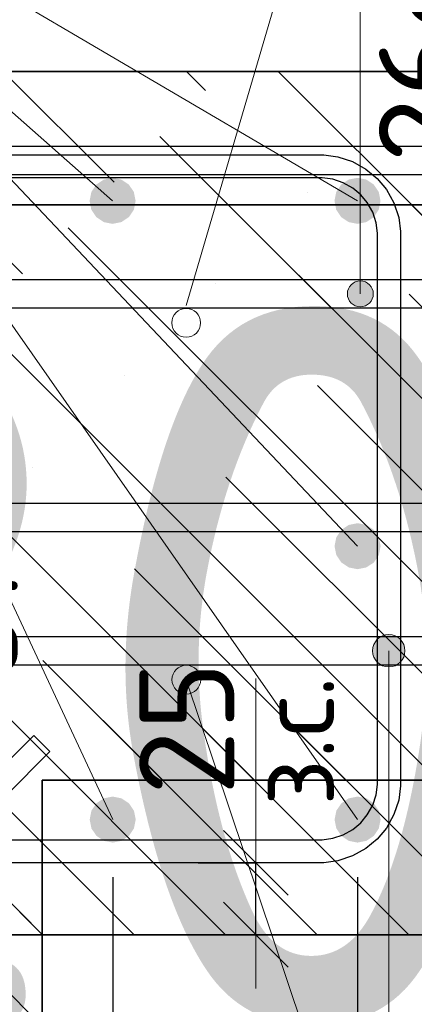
# Model space of a CAD drawing. Header units: metres. Extents: x -38 to 107, y -15 to 21.
# Tile 120 of 167: x 72.368 to 72.505, y 6.354 to 6.696. Entities that reach past the tile are written whole.
import ezdxf

# ---------------------------------------------------------------- set-up
doc = ezdxf.new("R2010")
doc.units = ezdxf.units.M
doc.header["$PDMODE"] = 65
for name, color, linetype, lineweight in [('XR$3$Арм. стержнями верхней зоны', 180, 'Continuous', 35), ('XR$3$Арм. стержнями нижней зоны', 180, 'Continuous', 35), ('XR$3$Арм.стержн. Арматура края', 96, 'Continuous', 35), ('XR$3$Арм.стержн. Хомут', 240, 'Continuous', 35), ('XR$3$Арм.стержн.горизонт. 1', 180, 'Continuous', 35), ('XR$3$Размерная линия (1)', 7, 'Continuous', 13), ('XR$3$Размерная линия_ общее', 7, 'Continuous', 13), ('XR$4$Текст_ примечание', 7, 'Continuous', 13), ('XR$5$Арм. стержнями верхней зоны', 180, 'Continuous', 35), ('XR$5$Арм. стержнями нижней зоны', 180, 'Continuous', 35), ('XR$5$Арм.стержн. Арматура края', 96, 'Continuous', 35), ('XR$5$ВК__отв в полу 1-2 эт', 220, 'Continuous', 25), ('XR$5$Размерная линия (1)', 7, 'Continuous', 13), ('XR$5$Размерная линия_ общее', 7, 'Continuous', 13)]:
    doc.layers.add(name, color=color, linetype=linetype, lineweight=lineweight)
doc.styles.add('ISOCPEUR', font='txt')
doc.dimstyles.new('DIMSTYLE_11', dxfattribs={"dimtxt": 0.033, "dimasz": 0.0375, "dimexe": 0, "dimexo": 0, "dimgap": 0.0165, "dimtad": 2, "dimdec": 0, "dimlfac": 1000, "dimrnd": 1, "dimzin": 12, "dimdsep": 46, "dimtxsty": 'ISOCPEUR', "dimblk1": 'ALL_ML_STRICH', "dimblk2": 'ALL_ML_STRICH', "dimsah": 1, "dimcen": 0, "dimclrd": 7, "dimclre": 256, "dimclrt": 7, "dimadec": 0, "dimazin": 0, "dimtfac": 1, "dimtdec": 0, "dimtix": 1, "dimtmove": 2, "dimatfit": 3, "dimfxl": 0, "dimtvp": 1.2, "dimtzin": 0, "dimlwd": 0, "dimlwe": -3, "dimarcsym": 0})
doc.dimstyles.new('DIMSTYLE_12', dxfattribs={"dimtxt": 0.03, "dimasz": 0.03, "dimexe": 0, "dimexo": 0, "dimgap": 0.015, "dimtad": 2, "dimdec": 0, "dimlfac": 1000, "dimrnd": 1, "dimzin": 12, "dimdsep": 46, "dimtxsty": 'ISOCPEUR', "dimblk1": 'ALL_ML_STRICH', "dimblk2": 'ALL_ML_STRICH', "dimsah": 1, "dimcen": 0, "dimclrd": 7, "dimclre": 256, "dimclrt": 7, "dimadec": 0, "dimazin": 0, "dimtfac": 1, "dimtdec": 0, "dimtix": 1, "dimtmove": 2, "dimatfit": 3, "dimfxl": 0, "dimtzin": 0, "dimlwd": 0, "dimlwe": -3, "dimarcsym": 0})
doc.dimstyles.new('DIMSTYLE_14', dxfattribs={"dimtxt": 0.03, "dimasz": 0.03, "dimexe": 0, "dimexo": 0, "dimgap": 0.015, "dimtad": 2, "dimdec": 0, "dimlfac": 1000, "dimrnd": 1, "dimzin": 12, "dimdsep": 46, "dimtxsty": 'ISOCPEUR', "dimblk1": 'ALL_ML_STRICH', "dimblk2": 'ALL_ML_STRICH', "dimsah": 1, "dimcen": 0, "dimclrd": 7, "dimclre": 256, "dimclrt": 7, "dimadec": 0, "dimazin": 0, "dimtfac": 1, "dimtdec": 0, "dimtix": 1, "dimtmove": 2, "dimatfit": 3, "dimfxl": 0, "dimtvp": 1.2, "dimtzin": 0, "dimlwd": 0, "dimlwe": -3, "dimarcsym": 0})
doc.dimstyles.new('DIMSTYLE_9', dxfattribs={"dimtxt": 0.033, "dimasz": 0.0375, "dimexe": 0, "dimexo": 0, "dimgap": 0.0165, "dimtad": 2, "dimdec": 0, "dimlfac": 1000, "dimrnd": 1, "dimzin": 12, "dimdsep": 46, "dimtxsty": 'ISOCPEUR', "dimblk1": 'ALL_ML_STRICH', "dimblk2": 'ALL_ML_STRICH', "dimsah": 1, "dimcen": 0, "dimclrd": 7, "dimclre": 256, "dimclrt": 7, "dimadec": 0, "dimazin": 0, "dimtfac": 1, "dimtdec": 0, "dimtix": 1, "dimtmove": 2, "dimatfit": 3, "dimfxl": 0, "dimtvp": 1.2, "dimtzin": 0, "dimlwd": 0, "dimlwe": -3, "dimarcsym": 0})
pattern_1 = [(135, (0, 0), (-0.031819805, -0.031819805), [0.4, -0.05, 0, -0.05]), (135, (-0.01591, -0.01591), (-0.031819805, -0.031819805), [0.8, -0.1, 0.1, -0.1])]

# ---------------------------------------------------------------- blocks, each defined once
blk = doc.blocks.new('ALL_ML_STRICH')
at = {"color": 0, "linetype": 'ByBlock', "lineweight": -2}
for p, q in [((0, -0.5), (0, 0.5)), ((-0.3, -0.3), (0.3, 0.3)), ((-1, 0), (0.5, 0))]:
    blk.add_line(p, q, dxfattribs=at)
blk = doc.blocks.new('*D68')
at = {"layer": 'DEFPOINTS', "color": 7, "linetype": 'Continuous', "lineweight": 13, "transparency": 33554687}
for p in [(72.27526, 6.46063), (72.27526, 6.42564), (72.30026, 6.42064)]:
    blk.add_point(p, dxfattribs=at)
at = {"layer": 'XR$3$Размерная линия_ общее', "color": 253, "linetype": 'Continuous', "lineweight": -2, "true_color": 0xa0a0a0, "transparency": 33554687}
for p, q in [((72.27526, 6.44564), (72.27526, 6.46063)), ((72.30026, 6.44064), (72.30026, 6.46063))]:
    blk.add_line(p, q, dxfattribs=at)
at = {"layer": 'XR$3$Размерная линия_ общее', "color": 7, "linetype": 'Continuous', "lineweight": -2, "transparency": 33554687}
blk.add_line((72.27526, 6.46063), (72.30026, 6.46063), dxfattribs=at)
at = {"layer": 'XR$3$Размерная линия_ общее', "color": 7, "linetype": 'Continuous', "lineweight": 13, "transparency": 33554687, "xscale": 0.0375, "yscale": 0.0375, "zscale": 0.0375, "rotation": 180}
blk.add_blockref('ALL_ML_STRICH', (72.27526, 6.46063), dxfattribs=at)
at = {"layer": 'XR$3$Размерная линия_ общее', "color": 7, "linetype": 'Continuous', "lineweight": 13, "transparency": 33554687, "xscale": 0.0375, "yscale": 0.0375, "zscale": 0.0375}
blk.add_blockref('ALL_ML_STRICH', (72.30026, 6.46063), dxfattribs=at)
at = {"layer": 'XR$3$Размерная линия_ общее', "color": 7, "linetype": 'Continuous', "lineweight": 13, "transparency": 33554687, "insert": (72.34699, 6.48463), "char_height": 0.033, "width": 0.066, "attachment_point": 5, "style": 'ISOCPEUR'}
blk.add_mtext('\\A1;{25}', dxfattribs=at)
at = {"layer": 'XR$3$Размерная линия_ общее', "color": 7, "linetype": 'Continuous', "lineweight": 13, "transparency": 33554687, "insert": (72.32004, 6.46042), "char_height": 0.027, "width": 0.00135, "attachment_point": 1, "line_spacing_factor": 0.60241, "style": 'ISOCPEUR'}
blk.add_mtext('з.с.', dxfattribs=at)
blk = doc.blocks.new('*D70')
at = {"layer": 'DEFPOINTS', "color": 7, "linetype": 'Continuous', "lineweight": 13, "transparency": 33554687}
for p in [(72.40997, 6.40326), (72.41497, 6.37826), (72.44996, 6.37826)]:
    blk.add_point(p, dxfattribs=at)
at = {"layer": 'XR$3$Размерная линия_ общее', "color": 253, "linetype": 'Continuous', "lineweight": -2, "true_color": 0xa0a0a0, "transparency": 33554687}
for p, q in [((72.42997, 6.40326), (72.44996, 6.40326)), ((72.43497, 6.37826), (72.44996, 6.37826))]:
    blk.add_line(p, q, dxfattribs=at)
at = {"layer": 'XR$3$Размерная линия_ общее', "color": 7, "linetype": 'Continuous', "lineweight": -2, "transparency": 33554687}
blk.add_line((72.44996, 6.37826), (72.44996, 6.40326), dxfattribs=at)
at = {"layer": 'XR$3$Размерная линия_ общее', "color": 7, "linetype": 'Continuous', "lineweight": 13, "transparency": 33554687, "xscale": 0.0375, "yscale": 0.0375, "zscale": 0.0375}
for p, rotation in [((72.44996, 6.40326), 90), ((72.44996, 6.37826), 270)]:
    blk.add_blockref('ALL_ML_STRICH', p, dxfattribs=dict(at, rotation=rotation))
at = {"layer": 'XR$3$Размерная линия_ общее', "color": 7, "linetype": 'Continuous', "lineweight": 13, "transparency": 33554687, "insert": (72.45016, 6.42304), "char_height": 0.027, "width": 0.00135, "attachment_point": 1, "rotation": 90, "line_spacing_factor": 0.60241, "style": 'ISOCPEUR'}
blk.add_mtext('з.с.', dxfattribs=at)
at = {"layer": 'XR$3$Размерная линия_ общее', "color": 7, "linetype": 'Continuous', "lineweight": 13, "transparency": 33554687, "insert": (72.42596, 6.44998), "char_height": 0.033, "width": 0.066, "attachment_point": 5, "rotation": 90, "style": 'ISOCPEUR'}
blk.add_mtext('\\A1;{25}', dxfattribs=at)
blk = doc.blocks.new('*D71')
at = {"layer": 'DEFPOINTS', "color": 7, "linetype": 'Continuous', "lineweight": 13, "transparency": 33554687}
for p in [(72.2753, 6.37826), (72.52526, 6.37826), (72.2753, 6.23802)]:
    blk.add_point(p, dxfattribs=at)
at = {"layer": 'XR$3$Размерная линия (1)', "color": 9, "linetype": 'Continuous', "lineweight": -2, "true_color": 0xc7c7c7, "transparency": 33554687}
for p, q in [((72.2753, 6.35826), (72.2753, 6.23802)), ((72.52526, 6.35826), (72.52526, 6.23802))]:
    blk.add_line(p, q, dxfattribs=at)
at = {"layer": 'XR$3$Размерная линия (1)', "color": 7, "linetype": 'Continuous', "lineweight": -2, "transparency": 33554687}
blk.add_line((72.2753, 6.23802), (72.52526, 6.23802), dxfattribs=at)
at = {"layer": 'XR$3$Размерная линия (1)', "color": 7, "linetype": 'Continuous', "lineweight": 13, "transparency": 33554687, "xscale": 0.03, "yscale": 0.03, "zscale": 0.03, "rotation": 180}
blk.add_blockref('ALL_ML_STRICH', (72.2753, 6.23802), dxfattribs=at)
at = {"layer": 'XR$3$Размерная линия (1)', "color": 7, "linetype": 'Continuous', "lineweight": 13, "transparency": 33554687, "xscale": 0.03, "yscale": 0.03, "zscale": 0.03}
blk.add_blockref('ALL_ML_STRICH', (72.52526, 6.23802), dxfattribs=at)
at = {"layer": 'XR$3$Размерная линия (1)', "color": 7, "linetype": 'Continuous', "lineweight": 13, "transparency": 33554687, "insert": (72.40178, 6.26052), "char_height": 0.03, "width": 0.09, "attachment_point": 5, "style": 'ISOCPEUR'}
blk.add_mtext('\\A1;{250}', dxfattribs=at)
blk = doc.blocks.new('*D74')
at = {"layer": 'DEFPOINTS', "color": 7, "linetype": 'Continuous', "lineweight": 13, "transparency": 33554687}
for p in [(72.31523, 6.41826), (72.40023, 6.41826), (72.31523, 6.30302)]:
    blk.add_point(p, dxfattribs=at)
at = {"layer": 'XR$3$Размерная линия (1)', "color": 9, "linetype": 'Continuous', "lineweight": -2, "true_color": 0xc7c7c7, "transparency": 33554687}
for p, q in [((72.31523, 6.39826), (72.31523, 6.30302)), ((72.40023, 6.39826), (72.40023, 6.30302))]:
    blk.add_line(p, q, dxfattribs=at)
at = {"layer": 'XR$3$Размерная линия (1)', "color": 7, "linetype": 'Continuous', "lineweight": -2, "transparency": 33554687}
blk.add_line((72.31523, 6.30302), (72.40023, 6.30302), dxfattribs=at)
at = {"layer": 'XR$3$Размерная линия (1)', "color": 7, "linetype": 'Continuous', "lineweight": 13, "transparency": 33554687, "xscale": 0.03, "yscale": 0.03, "zscale": 0.03, "rotation": 180}
blk.add_blockref('ALL_ML_STRICH', (72.31523, 6.30302), dxfattribs=at)
at = {"layer": 'XR$3$Размерная линия (1)', "color": 7, "linetype": 'Continuous', "lineweight": 13, "transparency": 33554687, "xscale": 0.03, "yscale": 0.03, "zscale": 0.03}
blk.add_blockref('ALL_ML_STRICH', (72.40023, 6.30302), dxfattribs=at)
at = {"layer": 'XR$3$Размерная линия (1)', "color": 7, "linetype": 'Continuous', "lineweight": 13, "transparency": 33554687, "insert": (72.35923, 6.32552), "char_height": 0.03, "width": 0.06, "attachment_point": 5, "style": 'ISOCPEUR'}
blk.add_mtext('\\A1;{85}', dxfattribs=at)
blk = doc.blocks.new('*D75')
at = {"layer": 'DEFPOINTS', "color": 7, "linetype": 'Continuous', "lineweight": 13, "transparency": 33554687}
for p in [(72.40023, 6.41826), (72.4853, 6.41826), (72.40023, 6.30302)]:
    blk.add_point(p, dxfattribs=at)
at = {"layer": 'XR$3$Размерная линия (1)', "color": 9, "linetype": 'Continuous', "lineweight": -2, "true_color": 0xc7c7c7, "transparency": 33554687}
for p, q in [((72.40023, 6.39826), (72.40023, 6.30302)), ((72.4853, 6.39826), (72.4853, 6.30302))]:
    blk.add_line(p, q, dxfattribs=at)
at = {"layer": 'XR$3$Размерная линия (1)', "color": 7, "linetype": 'Continuous', "lineweight": -2, "transparency": 33554687}
blk.add_line((72.40023, 6.30302), (72.4853, 6.30302), dxfattribs=at)
at = {"layer": 'XR$3$Размерная линия (1)', "color": 7, "linetype": 'Continuous', "lineweight": 13, "transparency": 33554687, "xscale": 0.03, "yscale": 0.03, "zscale": 0.03, "rotation": 180}
blk.add_blockref('ALL_ML_STRICH', (72.40023, 6.30302), dxfattribs=at)
at = {"layer": 'XR$3$Размерная линия (1)', "color": 7, "linetype": 'Continuous', "lineweight": 13, "transparency": 33554687, "xscale": 0.03, "yscale": 0.03, "zscale": 0.03}
blk.add_blockref('ALL_ML_STRICH', (72.4853, 6.30302), dxfattribs=at)
at = {"layer": 'XR$3$Размерная линия (1)', "color": 7, "linetype": 'Continuous', "lineweight": 13, "transparency": 33554687, "insert": (72.44426, 6.32552), "char_height": 0.03, "width": 0.06, "attachment_point": 5, "style": 'ISOCPEUR'}
blk.add_mtext('\\A1;{85}', dxfattribs=at)
blk = doc.blocks.new('*D76')
at = {"layer": 'DEFPOINTS', "color": 7, "linetype": 'Continuous', "lineweight": 13, "transparency": 33554687}
for p in [(72.4853, 6.41826), (72.52526, 6.37826), (72.4853, 6.30302)]:
    blk.add_point(p, dxfattribs=at)
at = {"layer": 'XR$3$Размерная линия (1)', "color": 9, "linetype": 'Continuous', "lineweight": -2, "true_color": 0xc7c7c7, "transparency": 33554687}
for p, q in [((72.4853, 6.39826), (72.4853, 6.30302)), ((72.52526, 6.35826), (72.52526, 6.30302))]:
    blk.add_line(p, q, dxfattribs=at)
at = {"layer": 'XR$3$Размерная линия (1)', "color": 7, "linetype": 'Continuous', "lineweight": -2, "transparency": 33554687}
blk.add_line((72.4853, 6.30302), (72.52526, 6.30302), dxfattribs=at)
at = {"layer": 'XR$3$Размерная линия (1)', "color": 7, "linetype": 'Continuous', "lineweight": 13, "transparency": 33554687, "xscale": 0.03, "yscale": 0.03, "zscale": 0.03, "rotation": 180}
blk.add_blockref('ALL_ML_STRICH', (72.4853, 6.30302), dxfattribs=at)
at = {"layer": 'XR$3$Размерная линия (1)', "color": 7, "linetype": 'Continuous', "lineweight": 13, "transparency": 33554687, "xscale": 0.03, "yscale": 0.03, "zscale": 0.03}
blk.add_blockref('ALL_ML_STRICH', (72.52526, 6.30302), dxfattribs=at)
at = {"layer": 'XR$3$Размерная линия (1)', "color": 7, "linetype": 'Continuous', "lineweight": 13, "transparency": 33554687, "insert": (72.5656, 6.32522), "char_height": 0.03, "width": 0.06, "attachment_point": 5, "style": 'ISOCPEUR'}
blk.add_mtext('\\A1;{40}', dxfattribs=at)
blk = doc.blocks.new('*D143')
at = {"layer": 'DEFPOINTS', "color": 7, "linetype": 'Continuous', "lineweight": 13, "transparency": 33554687}
for p in [(72.50314, 6.67826), (72.50314, 6.65226), (72.54312, 6.65226)]:
    blk.add_point(p, dxfattribs=at)
at = {"layer": 'XR$3$Размерная линия_ общее', "color": 253, "linetype": 'Continuous', "lineweight": -2, "true_color": 0xa0a0a0, "transparency": 33554687}
for p, q in [((72.52314, 6.67826), (72.54312, 6.67826)), ((72.52314, 6.65226), (72.54312, 6.65226))]:
    blk.add_line(p, q, dxfattribs=at)
at = {"layer": 'XR$3$Размерная линия_ общее', "color": 7, "linetype": 'Continuous', "lineweight": -2, "transparency": 33554687}
blk.add_line((72.54312, 6.65226), (72.54312, 6.67826), dxfattribs=at)
at = {"layer": 'XR$3$Размерная линия_ общее', "color": 7, "linetype": 'Continuous', "lineweight": 13, "transparency": 33554687, "xscale": 0.0375, "yscale": 0.0375, "zscale": 0.0375}
for p, rotation in [((72.54312, 6.67826), 90), ((72.54312, 6.65226), 270)]:
    blk.add_blockref('ALL_ML_STRICH', p, dxfattribs=dict(at, rotation=rotation))
at = {"layer": 'XR$3$Размерная линия_ общее', "color": 7, "linetype": 'Continuous', "lineweight": 13, "transparency": 33554687, "insert": (72.54266, 6.69562), "char_height": 0.027, "width": 0.00135, "attachment_point": 1, "rotation": 90, "line_spacing_factor": 0.60241, "style": 'ISOCPEUR'}
blk.add_mtext('з.с.', dxfattribs=at)
at = {"layer": 'XR$3$Размерная линия_ общее', "color": 7, "linetype": 'Continuous', "lineweight": 13, "transparency": 33554687, "insert": (72.51912, 6.71598), "char_height": 0.033, "width": 0.066, "attachment_point": 5, "rotation": 90, "style": 'ISOCPEUR'}
blk.add_mtext('\\A1;{26}', dxfattribs=at)
blk = doc.blocks.new('*D816')
at = {"layer": 'DEFPOINTS', "color": 7, "linetype": 'Continuous', "lineweight": 13, "transparency": 33554687}
for p in [(72.3358, 6.37192), (72.37577, 6.33192), (72.3358, 6.25669)]:
    blk.add_point(p, dxfattribs=at)
at = {"layer": 'XR$5$Размерная линия (1)', "color": 9, "linetype": 'Continuous', "lineweight": -2, "true_color": 0xc7c7c7, "transparency": 33554687}
for p, q in [((72.3358, 6.35192), (72.3358, 6.25669)), ((72.37577, 6.31192), (72.37577, 6.25669))]:
    blk.add_line(p, q, dxfattribs=at)
at = {"layer": 'XR$5$Размерная линия (1)', "color": 7, "linetype": 'Continuous', "lineweight": -2, "transparency": 33554687}
blk.add_line((72.3358, 6.25669), (72.37577, 6.25669), dxfattribs=at)
at = {"layer": 'XR$5$Размерная линия (1)', "color": 7, "linetype": 'Continuous', "lineweight": 13, "transparency": 33554687, "xscale": 0.03, "yscale": 0.03, "zscale": 0.03, "rotation": 180}
blk.add_blockref('ALL_ML_STRICH', (72.3358, 6.25669), dxfattribs=at)
at = {"layer": 'XR$5$Размерная линия (1)', "color": 7, "linetype": 'Continuous', "lineweight": 13, "transparency": 33554687, "xscale": 0.03, "yscale": 0.03, "zscale": 0.03}
blk.add_blockref('ALL_ML_STRICH', (72.37577, 6.25669), dxfattribs=at)
at = {"layer": 'XR$5$Размерная линия (1)', "color": 7, "linetype": 'Continuous', "lineweight": 13, "transparency": 33554687, "insert": (72.41611, 6.27889), "char_height": 0.03, "width": 0.06, "attachment_point": 5, "style": 'ISOCPEUR'}
blk.add_mtext('\\A1;{40}', dxfattribs=at)
blk = doc.blocks.new('*D965')
at = {"layer": 'DEFPOINTS', "color": 7, "linetype": 'Continuous', "lineweight": 13, "transparency": 33554687}
for p in [(72.49323, 6.63192), (72.49323, 6.60592), (72.53322, 6.60592)]:
    blk.add_point(p, dxfattribs=at)
at = {"layer": 'XR$5$Размерная линия_ общее', "color": 253, "linetype": 'Continuous', "lineweight": -2, "true_color": 0xa0a0a0, "transparency": 33554687}
for p, q in [((72.51323, 6.63192), (72.53322, 6.63192)), ((72.51323, 6.60592), (72.53322, 6.60592))]:
    blk.add_line(p, q, dxfattribs=at)
at = {"layer": 'XR$5$Размерная линия_ общее', "color": 7, "linetype": 'Continuous', "lineweight": -2, "transparency": 33554687}
blk.add_line((72.53322, 6.60592), (72.53322, 6.63192), dxfattribs=at)
at = {"layer": 'XR$5$Размерная линия_ общее', "color": 7, "linetype": 'Continuous', "lineweight": 13, "transparency": 33554687, "xscale": 0.0375, "yscale": 0.0375, "zscale": 0.0375}
for p, rotation in [((72.53322, 6.63192), 90), ((72.53322, 6.60592), 270)]:
    blk.add_blockref('ALL_ML_STRICH', p, dxfattribs=dict(at, rotation=rotation))
at = {"layer": 'XR$5$Размерная линия_ общее', "color": 7, "linetype": 'Continuous', "lineweight": 13, "transparency": 33554687, "insert": (72.53275, 6.64929), "char_height": 0.027, "width": 0.00135, "attachment_point": 1, "rotation": 90, "line_spacing_factor": 0.60241, "style": 'ISOCPEUR'}
blk.add_mtext('з.с.', dxfattribs=at)
at = {"layer": 'XR$5$Размерная линия_ общее', "color": 7, "linetype": 'Continuous', "lineweight": 13, "transparency": 33554687, "insert": (72.50922, 6.66965), "char_height": 0.033, "width": 0.066, "attachment_point": 5, "rotation": 90, "style": 'ISOCPEUR'}
blk.add_mtext('\\A1;{26}', dxfattribs=at)

msp = doc.modelspace()

# ---------------------------------------------------------------- hatches: boundary and pattern name
at = {"linetype": 'Continuous', "lineweight": 25, "transparency": 33554687}
h = msp.add_hatch(dxfattribs=at)
h.set_pattern_fill('__________540', scale=0.015, style=0, pattern_type=2)
h.set_pattern_definition(pattern_1)
h.paths.add_polyline_path([(72.52526, 6.67826), (72.27526, 6.67826), (72.27526, 6.37826), (72.52526, 6.37826)], flags=0)
h = msp.add_hatch(dxfattribs=at)
h.set_pattern_fill('__________540', scale=0.015, style=0, pattern_type=2)
h.set_pattern_definition(pattern_1)
h.paths.add_polyline_path([(72.37577, 6.43192), (72.12578, 6.43192), (72.12578, 6.63192), (72.12577, 6.63192), (72.12577, 6.33192), (72.37577, 6.33192)], flags=0)
at = {"linetype": 'Continuous', "lineweight": 13, "transparency": 33554687}
h = msp.add_hatch(dxfattribs=at)
h.set_pattern_fill('__________540', scale=0.015, style=0, pattern_type=2)
h.set_pattern_definition(pattern_1)
h.paths.add_polyline_path([(72.12578, 6.63192), (72.12578, 6.43192), (72.57861, 6.43192), (72.57861, 6.63192)], flags=0)
at = {"layer": 'XR$3$Арм.стержн.горизонт. 1', "linetype": 'Continuous', "lineweight": 50, "transparency": 33554687}
for points in [[(72.40819, 6.63326), (72.40758, 6.63632), (72.40584, 6.63892), (72.40325, 6.64065), (72.40019, 6.64126), (72.39713, 6.64065), (72.39453, 6.63892), (72.3928, 6.63632), (72.39219, 6.63326), (72.3928, 6.6302), (72.39453, 6.6276), (72.39713, 6.62587), (72.40019, 6.62526), (72.40325, 6.62587), (72.40584, 6.6276), (72.40758, 6.6302)], [(72.49326, 6.63326), (72.49266, 6.63632), (72.49092, 6.63892), (72.48833, 6.64065), (72.48526, 6.64126), (72.4822, 6.64065), (72.47961, 6.63892), (72.47787, 6.63632), (72.47726, 6.63326), (72.47787, 6.6302), (72.47961, 6.6276), (72.4822, 6.62587), (72.48526, 6.62526), (72.48833, 6.62587), (72.49092, 6.6276), (72.49266, 6.6302)], [(72.4933, 6.51326), (72.49269, 6.51632), (72.49096, 6.51892), (72.48836, 6.52065), (72.4853, 6.52126), (72.48224, 6.52065), (72.47965, 6.51892), (72.47791, 6.51632), (72.4773, 6.51326), (72.47791, 6.5102), (72.47965, 6.5076), (72.48224, 6.50587), (72.4853, 6.50526), (72.48836, 6.50587), (72.49096, 6.5076), (72.49269, 6.5102)], [(72.40823, 6.41826), (72.40762, 6.42132), (72.40588, 6.42392), (72.40329, 6.42565), (72.40023, 6.42626), (72.39716, 6.42565), (72.39457, 6.42392), (72.39283, 6.42132), (72.39223, 6.41826), (72.39283, 6.4152), (72.39457, 6.4126), (72.39716, 6.41087), (72.40023, 6.41026), (72.40329, 6.41087), (72.40588, 6.4126), (72.40762, 6.4152)], [(72.4933, 6.41826), (72.49269, 6.42132), (72.49096, 6.42392), (72.48836, 6.42565), (72.4853, 6.42626), (72.48224, 6.42565), (72.47965, 6.42392), (72.47791, 6.42132), (72.4773, 6.41826), (72.47791, 6.4152), (72.47965, 6.4126), (72.48224, 6.41087), (72.4853, 6.41026), (72.48836, 6.41087), (72.49096, 6.4126), (72.49269, 6.4152)]]:
    msp.add_hatch(color=7, dxfattribs=at).paths.add_polyline_path(points)
at = {"layer": 'XR$5$Арм. стержнями верхней зоны', "linetype": 'Continuous', "lineweight": 13, "transparency": 33554687}
for points in [[(72.4885, 6.60479), (72.484, 6.60479), (72.48238, 6.60317)], [(72.4885, 6.60479), (72.48238, 6.60317), (72.49012, 6.60317)], [(72.484, 6.60479), (72.4885, 6.60479), (72.48625, 6.60542)], [(72.49012, 6.60317), (72.48238, 6.60317), (72.48175, 6.60092)], [(72.49012, 6.60317), (72.48175, 6.60092), (72.49075, 6.60092)], [(72.49075, 6.60092), (72.48175, 6.60092), (72.48238, 6.59867)], [(72.49075, 6.60092), (72.48238, 6.59867), (72.49012, 6.59867)], [(72.49012, 6.59867), (72.48238, 6.59867), (72.484, 6.59705)], [(72.49012, 6.59867), (72.484, 6.59705), (72.4885, 6.59705)], [(72.4885, 6.59705), (72.484, 6.59705), (72.48625, 6.59642)]]:
    msp.add_hatch(color=7, dxfattribs=at).paths.add_polyline_path(points)
at = {"layer": 'XR$5$Арм. стержнями нижней зоны', "linetype": 'Continuous', "lineweight": 13, "transparency": 33554687}
for points in [[(72.4913, 6.47974), (72.50097, 6.47974), (72.49895, 6.48176)], [(72.4913, 6.47974), (72.49895, 6.48176), (72.49332, 6.48176)], [(72.49332, 6.48176), (72.49895, 6.48176), (72.49614, 6.48255)], [(72.49051, 6.47692), (72.50176, 6.47692), (72.50097, 6.47974)], [(72.49051, 6.47692), (72.50097, 6.47974), (72.4913, 6.47974)], [(72.4913, 6.47411), (72.50176, 6.47692), (72.49051, 6.47692)], [(72.4913, 6.47411), (72.50097, 6.47411), (72.50176, 6.47692)], [(72.49332, 6.47209), (72.50097, 6.47411), (72.4913, 6.47411)], [(72.49332, 6.47209), (72.49895, 6.47209), (72.50097, 6.47411)], [(72.49895, 6.47209), (72.49332, 6.47209), (72.49614, 6.4713)]]:
    msp.add_hatch(color=7, dxfattribs=at).paths.add_polyline_path(points)

# ---------------------------------------------------------------- linework, layer by layer
at = {"color": 7, "linetype": 'Continuous', "lineweight": 35, "transparency": 33554687}
for p, q in [((72.52526, 6.67826), (72.27526, 6.67826)), ((72.57861, 6.63192), (72.12578, 6.63192)), ((72.37577, 6.33192), (72.37577, 6.43192)), ((72.37577, 6.43192), (72.57861, 6.43192)), ((72.27526, 6.37826), (72.52526, 6.37826))]:
    msp.add_line(p, q, dxfattribs=at)
at = {"color": 7, "linetype": 'Continuous', "lineweight": 13, "transparency": 33554687}
for p, q in [((72.4258, 6.46687), (72.49614, 6.25688)), ((72.44996, 6.40326), (72.44996, 6.46726))]:
    msp.add_line(p, q, dxfattribs=at)
for centre in [(72.42577, 6.59087), (72.4258, 6.46687)]:
    msp.add_circle(centre, 0.005, dxfattribs=at)
at = {"layer": 'XR$3$Арм. стержнями верхней зоны', "color": 4, "linetype": 'Continuous', "lineweight": 25, "transparency": 33554687}
msp.add_lwpolyline([(72.30026, 6.65226), (72.66223, 6.65226), (72.66223, 6.64226), (72.30026, 6.64226), (72.30026, 6.65226)], dxfattribs=at)
at = {"layer": 'XR$3$Арм. стержнями нижней зоны', "color": 4, "linetype": 'Continuous', "lineweight": 25, "transparency": 33554687}
msp.add_lwpolyline([(72.30026, 6.52826), (72.66223, 6.52826), (72.66223, 6.51826), (72.30026, 6.51826), (72.30026, 6.52826)], dxfattribs=at)
at = {"layer": 'XR$3$Арм.стержн. Арматура края', "color": 4, "linetype": 'Continuous', "lineweight": 25, "transparency": 33554687}
for points in [[(72.66223, 6.51826), (72.33355, 6.51826), (72.32745, 6.51911), (72.3211, 6.5212), (72.31526, 6.52448), (72.31044, 6.5285), (72.30642, 6.53331), (72.30315, 6.53916), (72.30106, 6.54551), (72.30021, 6.55161), (72.30021, 6.61891), (72.30106, 6.62501), (72.30315, 6.63136), (72.30642, 6.63721), (72.31044, 6.64202), (72.31526, 6.64604), (72.3211, 6.64932), (72.32745, 6.65141), (72.33355, 6.65226), (72.66223, 6.65226)], [(72.66223, 6.64226), (72.33425, 6.64226), (72.32973, 6.64163), (72.32515, 6.64012), (72.32095, 6.63777), (72.31754, 6.63492), (72.31469, 6.63151), (72.31234, 6.62732), (72.31084, 6.62274), (72.31021, 6.61822), (72.31021, 6.5523), (72.31084, 6.54778), (72.31234, 6.5432), (72.31469, 6.53901), (72.31754, 6.5356), (72.32095, 6.53275), (72.32515, 6.5304), (72.32973, 6.52889), (72.33425, 6.52826), (72.66223, 6.52826)]]:
    msp.add_lwpolyline(points, dxfattribs=at)
at = {"layer": 'XR$3$Арм.стержн. Хомут', "color": 40, "linetype": 'Continuous', "lineweight": 25, "transparency": 33554687}
for points in [[(72.3269, 6.64926), (72.47359, 6.64926), (72.47847, 6.64858), (72.48355, 6.64691), (72.48822, 6.64429), (72.49207, 6.64107), (72.49529, 6.63722), (72.49791, 6.63254), (72.49959, 6.62746), (72.50026, 6.62258), (72.50026, 6.42994), (72.49959, 6.42506), (72.49791, 6.41998), (72.49529, 6.4153), (72.49207, 6.41145), (72.48822, 6.40823), (72.48355, 6.40561), (72.47847, 6.40394), (72.47359, 6.40326), (72.3269, 6.40326)], [(72.3269, 6.64926), (72.47359, 6.64926), (72.47847, 6.64858), (72.48355, 6.64691), (72.48822, 6.64429), (72.49207, 6.64107), (72.49529, 6.63722), (72.49791, 6.63254), (72.49959, 6.62746), (72.50026, 6.62258), (72.50026, 6.42994), (72.49959, 6.42506), (72.49791, 6.41998), (72.49529, 6.4153), (72.49207, 6.41145), (72.48822, 6.40823), (72.48355, 6.40561), (72.47847, 6.40394), (72.47359, 6.40326), (72.3269, 6.40326)], [(72.32746, 6.41126), (72.47303, 6.41126), (72.47665, 6.41176), (72.48031, 6.41297), (72.48367, 6.41485), (72.4864, 6.41713), (72.48868, 6.41986), (72.49055, 6.42321), (72.49176, 6.42687), (72.49226, 6.43049), (72.49226, 6.62203), (72.49176, 6.62564), (72.49055, 6.62931), (72.48868, 6.63266), (72.4864, 6.63539), (72.48367, 6.63767), (72.48031, 6.63955), (72.47665, 6.64076), (72.47303, 6.64126), (72.32746, 6.64126)], [(72.32746, 6.41126), (72.47303, 6.41126), (72.47665, 6.41176), (72.48031, 6.41297), (72.48367, 6.41485), (72.4864, 6.41713), (72.48868, 6.41986), (72.49055, 6.42321), (72.49176, 6.42687), (72.49226, 6.43049), (72.49226, 6.62203), (72.49176, 6.62564), (72.49055, 6.62931), (72.48868, 6.63266), (72.4864, 6.63539), (72.48367, 6.63767), (72.48031, 6.63955), (72.47665, 6.64076), (72.47303, 6.64126), (72.32746, 6.64126)], [(72.3421, 6.41685), (72.37277, 6.44752), (72.37843, 6.44187), (72.34756, 6.41099)], [(72.3421, 6.41685), (72.37277, 6.44752), (72.37843, 6.44187), (72.34756, 6.41099)]]:
    msp.add_lwpolyline(points, dxfattribs=at)
at = {"layer": 'XR$3$Арм.стержн.горизонт. 1', "color": 7, "linetype": 'Continuous', "lineweight": 13, "transparency": 33554687}
for q in [(72.4853, 6.41826), (72.40023, 6.41826), (72.4853, 6.51326), (72.48526, 6.63326), (72.40019, 6.63326)]:
    msp.add_line((72.23031, 6.78305), q, dxfattribs=at)
at = {"layer": 'XR$5$Арм. стержнями верхней зоны', "color": 7, "linetype": 'Continuous', "lineweight": 13, "transparency": 33554687}
for p, q in [((72.48625, 6.80286), (72.48625, 6.60092)), ((72.48625, 6.60542), (72.48625, 6.60542)), ((72.48175, 6.60092), (72.48175, 6.60092)), ((72.49075, 6.60092), (72.49075, 6.60092)), ((72.48625, 6.59642), (72.48625, 6.59642))]:
    msp.add_line(p, q, dxfattribs=at)
at = {"layer": 'XR$5$Арм. стержнями верхней зоны', "color": 4, "linetype": 'Continuous', "lineweight": 25, "transparency": 33554687}
msp.add_lwpolyline([(72.15077, 6.60592), (72.58361, 6.60592), (72.58361, 6.59592), (72.15077, 6.59592), (72.15077, 6.60592)], dxfattribs=at)
at = {"layer": 'XR$5$Арм. стержнями верхней зоны', "color": 7, "linetype": 'Continuous', "lineweight": 13, "transparency": 33554687}
msp.add_circle((72.48625, 6.60092), 0.0045, dxfattribs=at)
at = {"layer": 'XR$5$Арм. стержнями нижней зоны', "color": 7, "linetype": 'Continuous', "lineweight": 13, "transparency": 33554687}
for p, q in [((72.49614, 6.48255), (72.49614, 6.48255)), ((72.49051, 6.47692), (72.49051, 6.47692)), ((72.49614, 6.25688), (72.49614, 6.47692)), ((72.50176, 6.47692), (72.50176, 6.47692)), ((72.49614, 6.4713), (72.49614, 6.4713))]:
    msp.add_line(p, q, dxfattribs=at)
at = {"layer": 'XR$5$Арм. стержнями нижней зоны', "color": 4, "linetype": 'Continuous', "lineweight": 25, "transparency": 33554687}
msp.add_lwpolyline([(72.15077, 6.48192), (72.58361, 6.48192), (72.58361, 6.47192), (72.15077, 6.47192), (72.15077, 6.48192)], dxfattribs=at)
at = {"layer": 'XR$5$Арм. стержнями нижней зоны', "color": 7, "linetype": 'Continuous', "lineweight": 13, "transparency": 33554687}
msp.add_circle((72.49614, 6.47692), 0.00563, dxfattribs=at)
at = {"layer": 'XR$5$Арм.стержн. Арматура края', "color": 4, "linetype": 'Continuous', "lineweight": 25, "transparency": 33554687}
for points in [[(72.58361, 6.47192), (72.17933, 6.47192), (72.17411, 6.47265), (72.16868, 6.47444), (72.16367, 6.47725), (72.15954, 6.4807), (72.15609, 6.48482), (72.15328, 6.48983), (72.15149, 6.49527), (72.15077, 6.50049), (72.15077, 6.57736), (72.15149, 6.58258), (72.15328, 6.58801), (72.15609, 6.59302), (72.15954, 6.59715), (72.16367, 6.6006), (72.16868, 6.60341), (72.17411, 6.6052), (72.17933, 6.60592), (72.58361, 6.60592)], [(72.58361, 6.59592), (72.18002, 6.59592), (72.17639, 6.59542), (72.17272, 6.59421), (72.16936, 6.59233), (72.16664, 6.59005), (72.16436, 6.58733), (72.16248, 6.58397), (72.16127, 6.5803), (72.16077, 6.57667), (72.16077, 6.50118), (72.16127, 6.49755), (72.16248, 6.49388), (72.16436, 6.49052), (72.16664, 6.4878), (72.16936, 6.48552), (72.17272, 6.48364), (72.17639, 6.48243), (72.18002, 6.48192), (72.58361, 6.48192)]]:
    msp.add_lwpolyline(points, dxfattribs=at)
at = {"layer": 'XR$5$ВК__отв в полу 1-2 эт', "color": 7, "linetype": 'Continuous', "lineweight": 13, "transparency": 33554687}
msp.add_line((72.42577, 6.59687), (72.48625, 6.80286), dxfattribs=at)

# ---------------------------------------------------------------- texts
at = {"layer": 'XR$4$Текст_ примечание', "color": 7, "linetype": 'Continuous', "lineweight": 35, "transparency": 33554687, "insert": (70.35063, 6.34671), "char_height": 0.25, "width": 2.7437149, "attachment_point": 7, "style": 'ISOCPEUR'}
msp.add_mtext('\\W0.96;ГОСТ 34028-2016', dxfattribs=at)

# ---------------------------------------------------------------- dimensions: what is measured, and where the dimension line sits
at = {"layer": 'XR$3$Размерная линия (1)', "color": 7, "linetype": 'Continuous', "lineweight": 13, "transparency": 33554687}
for base, p1, p2, dimstyle, picture, middle in [((72.40023, 6.30302), (72.31523, 6.39826), (72.40023, 6.39826), 'DIMSTYLE_12', '*D74', (72.35923, 6.32552)), ((72.4853, 6.30302), (72.40023, 6.39826), (72.4853, 6.39826), 'DIMSTYLE_12', '*D75', (72.44426, 6.32552)), ((72.52526, 6.30302), (72.4853, 6.39826), (72.52526, 6.35826), 'DIMSTYLE_14', '*D76', (72.5656, 6.32522)), ((72.52526, 6.23802), (72.2753, 6.35826), (72.52526, 6.35826), 'DIMSTYLE_12', '*D71', (72.40178, 6.26052))]:
    dim = msp.add_linear_dim(base=base, p1=p1, p2=p2, dimstyle=dimstyle, override={"dimpost": '<>', "dimclrd": 7, "dimclre": 9, "dimclrt": 7, "dimlwd": 0, "dimlwe": 65533}, dxfattribs=at)
    dim.commit()
    dim.dimension.update_dxf_attribs({"geometry": picture, "text_midpoint": middle, "dimtype": 160})
at = {"layer": 'XR$3$Размерная линия_ общее', "color": 7, "linetype": 'Continuous', "lineweight": 13, "transparency": 33554687}
for base, p1, p2, picture, middle in [((72.54312, 6.67826), (72.52314, 6.65226), (72.52314, 6.67826), '*D143', (72.51912, 6.71598)), ((72.44996, 6.40326), (72.43497, 6.37826), (72.42997, 6.40326), '*D70', (72.42596, 6.44998))]:
    dim = msp.add_linear_dim(base=base, p1=p1, p2=p2, angle=90, text='<>\\Xз.с.', dimstyle='DIMSTYLE_11', override={"dimpost": '<>', "dimclrd": 7, "dimclre": 253, "dimclrt": 7, "dimlwd": 0, "dimlwe": 65533}, dxfattribs=at)
    dim.commit()
    dim.dimension.update_dxf_attribs({"geometry": picture, "text_midpoint": middle, "dimtype": 160})
dim = msp.add_linear_dim(base=(72.30026, 6.46063), p1=(72.27526, 6.44564), p2=(72.30026, 6.44064), text='<>\\Xз.с.', dimstyle='DIMSTYLE_9', override={"dimpost": '<>', "dimclrd": 7, "dimclre": 253, "dimclrt": 7, "dimlwd": 0, "dimlwe": 65533}, dxfattribs=at)
dim.commit()
dim.dimension.update_dxf_attribs({"geometry": '*D68', "text_midpoint": (72.34699, 6.48463), "dimtype": 160})
at = {"layer": 'XR$5$Размерная линия (1)', "color": 7, "linetype": 'Continuous', "lineweight": 13, "transparency": 33554687}
dim = msp.add_linear_dim(base=(72.37577, 6.25669), p1=(72.3358, 6.35192), p2=(72.37577, 6.31192), dimstyle='DIMSTYLE_14', override={"dimpost": '<>', "dimclrd": 7, "dimclre": 9, "dimclrt": 7, "dimlwd": 0, "dimlwe": 65533}, dxfattribs=at)
dim.commit()
dim.dimension.update_dxf_attribs({"geometry": '*D816', "text_midpoint": (72.41611, 6.27889), "dimtype": 160})
at = {"layer": 'XR$5$Размерная линия_ общее', "color": 7, "linetype": 'Continuous', "lineweight": 13, "transparency": 33554687}
dim = msp.add_linear_dim(base=(72.53322, 6.63192), p1=(72.51323, 6.60592), p2=(72.51323, 6.63192), angle=90, text='<>\\Xз.с.', dimstyle='DIMSTYLE_11', override={"dimpost": '<>', "dimclrd": 7, "dimclre": 253, "dimclrt": 7, "dimlwd": 0, "dimlwe": 65533}, dxfattribs=at)
dim.commit()
dim.dimension.update_dxf_attribs({"geometry": '*D965', "text_midpoint": (72.50922, 6.66965), "dimtype": 160})

doc.saveas('drawing.dxf')
